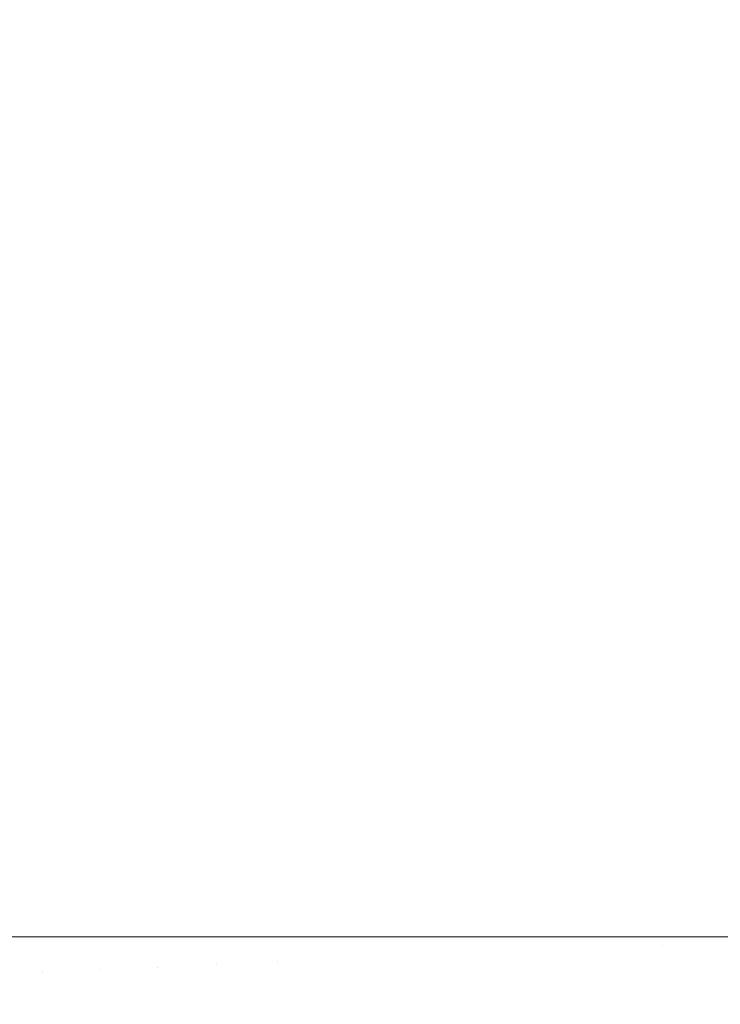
# Model space of a CAD drawing. Header units: centimetres. Extents: x -25.9 to 27.4, y -21.7 to -19.9.
# Tile 8 of 202: x -25.8414 to -25.7962, y -21.5644 to -21.5008. Entities that reach past the tile are written whole.
import ezdxf

# ---------------------------------------------------------------- set-up
doc = ezdxf.new("R2010")
doc.units = ezdxf.units.CM
doc.header["$LTSCALE"] = 2.54
doc.layers.add('Lucido design-1', color=7, linetype='Continuous')

# ---------------------------------------------------------------- blocks, each defined once
blk = doc.blocks.new('Gruppo-5-1')
at = {"color": 7, "linetype": 'Continuous', "lineweight": 9}
for points, invisible_edges in [([(-25.842555, -21.56, 875.637916), (-25.842555, -19.96, 875.637916), (-25.839126, -19.96, 875.635751), (-25.839126, -21.56, 875.635751)], 5), ([(-25.84001, -19.96, 876.406476), (-25.842545, -19.96, 876.404836), (-25.842545, -21.56, 876.404836), (-25.84001, -21.56, 876.406476)], 10), ([(-25.84001, -21.56, 876.406476), (-25.839117, -21.56, 876.407001), (-25.839117, -19.96, 876.407001), (-25.84001, -19.96, 876.406476)], 10), ([(-25.839126, -21.56, 875.635751), (-25.839126, -19.96, 875.635751), (-25.835615, -19.96, 875.63373), (-25.835615, -21.56, 875.63373)], 5), ([(-25.836347, -19.96, 876.408631), (-25.839117, -19.96, 876.407001), (-25.839117, -21.56, 876.407001), (-25.836347, -21.56, 876.408631)], 10), ([(-25.836347, -21.56, 876.408631), (-25.835608, -21.56, 876.409024), (-25.835608, -19.96, 876.409024), (-25.836347, -19.96, 876.408631)], 10), ([(-25.835615, -21.56, 875.63373), (-25.835615, -19.96, 875.63373), (-25.83203, -19.96, 875.631854), (-25.83203, -21.56, 875.631854)], 5), ([(-25.832592, -19.96, 876.410631), (-25.835608, -19.96, 876.409024), (-25.835608, -21.56, 876.409024), (-25.832592, -21.56, 876.410631)], 10), ([(-25.832592, -21.56, 876.410631), (-25.832025, -21.56, 876.410902), (-25.832025, -19.96, 876.410902), (-25.832592, -19.96, 876.410631)], 10), ([(-25.83203, -21.56, 875.631854), (-25.83203, -19.96, 875.631854), (-25.828375, -19.96, 875.630127), (-25.828375, -21.56, 875.630127)], 5), ([(-25.82875, -19.96, 876.412471), (-25.832025, -19.96, 876.410902), (-25.832025, -21.56, 876.410902), (-25.82875, -21.56, 876.412471)], 10), ([(-25.82875, -21.56, 876.412471), (-25.828372, -21.56, 876.412632), (-25.828372, -19.96, 876.412632), (-25.82875, -19.96, 876.412471)], 10), ([(-25.828375, -21.56, 875.630127), (-25.828375, -19.96, 875.630127), (-25.824658, -19.96, 875.628551), (-25.824658, -21.56, 875.628551)], 5), ([(-25.824827, -19.96, 876.414148), (-25.828372, -19.96, 876.412632), (-25.828372, -21.56, 876.412632), (-25.824827, -21.56, 876.414148)], 10), ([(-25.824827, -21.56, 876.414148), (-25.824657, -21.56, 876.414213), (-25.824657, -19.96, 876.414213), (-25.824827, -19.96, 876.414148)], 10), ([(-25.824658, -21.56, 875.628551), (-25.824658, -19.96, 875.628551), (-25.820884, -19.96, 875.627127), (-25.820884, -21.56, 875.627127)], 5), ([(-25.824657, -19.96, 876.414213), (-25.824657, -21.56, 876.414213), (-25.820884, -21.56, 876.415639), (-25.820884, -19.96, 876.415639)], 5), ([(-25.820831, -19.96, 876.415659), (-25.820884, -19.96, 876.415639), (-25.820884, -21.56, 876.415639), (-25.820831, -21.56, 876.415659)], 10), ([(-25.820884, -21.56, 875.627127), (-25.820884, -19.96, 875.627127), (-25.817061, -19.96, 875.625858), (-25.817061, -21.56, 875.625858)], 5), ([(-25.820831, -21.56, 876.415659), (-25.817059, -21.56, 876.416903), (-25.817059, -19.96, 876.416903), (-25.820831, -19.96, 876.415659)], 10), ([(-25.817061, -21.56, 875.625858), (-25.817061, -19.96, 875.625858), (-25.813195, -19.96, 875.624746), (-25.813195, -21.56, 875.624746)], 5), ([(-25.816768, -19.96, 876.416999), (-25.817059, -19.96, 876.416903), (-25.817059, -21.56, 876.416903), (-25.816768, -21.56, 876.416999)], 10), ([(-25.816768, -21.56, 876.416999), (-25.813192, -21.56, 876.418011), (-25.813192, -19.96, 876.418011), (-25.816768, -19.96, 876.416999)], 10), ([(-25.813195, -21.56, 875.624746), (-25.813195, -19.96, 875.624746), (-25.809291, -19.96, 875.623791), (-25.809291, -21.56, 875.623791)], 5), ([(-25.812645, -19.96, 876.418166), (-25.813192, -19.96, 876.418011), (-25.813192, -21.56, 876.418011), (-25.812645, -21.56, 876.418166)], 10), ([(-25.812645, -21.56, 876.418166), (-25.809288, -21.56, 876.418962), (-25.809288, -19.96, 876.418962), (-25.812645, -19.96, 876.418166)], 10), ([(-25.809291, -21.56, 875.623791), (-25.809291, -19.96, 875.623791), (-25.805358, -19.96, 875.622994), (-25.805358, -21.56, 875.622994)], 5), ([(-25.80847, -19.96, 876.419156), (-25.809288, -19.96, 876.418962), (-25.809288, -21.56, 876.418962), (-25.80847, -21.56, 876.419156)], 10), ([(-25.80847, -21.56, 876.419156), (-25.805354, -21.56, 876.419755), (-25.805354, -19.96, 876.419755), (-25.80847, -19.96, 876.419156)], 10), ([(-25.805358, -21.56, 875.622994), (-25.805358, -19.96, 875.622994), (-25.801401, -19.96, 875.622357), (-25.801401, -21.56, 875.622357)], 5), ([(-25.804249, -19.96, 876.419968), (-25.805354, -19.96, 876.419755), (-25.805354, -21.56, 876.419755), (-25.804249, -21.56, 876.419968)], 10), ([(-25.804249, -21.56, 876.419968), (-25.801398, -21.56, 876.42039), (-25.801398, -19.96, 876.42039), (-25.804249, -19.96, 876.419968)], 10), ([(-25.801401, -21.56, 875.622357), (-25.801401, -19.96, 875.622357), (-25.797426, -19.96, 875.621879), (-25.797426, -21.56, 875.621879)], 5), ([(-25.79999, -19.96, 876.420598), (-25.801398, -19.96, 876.42039), (-25.801398, -21.56, 876.42039), (-25.79999, -21.56, 876.420598)], 10), ([(-25.79999, -21.56, 876.420598), (-25.797424, -21.56, 876.420865), (-25.797424, -19.96, 876.420865), (-25.79999, -19.96, 876.420598)], 10), ([(-25.797426, -21.56, 875.621879), (-25.797426, -19.96, 875.621879), (-25.793442, -19.96, 875.621561), (-25.793442, -21.56, 875.621561)], 5), ([(-25.795701, -19.96, 876.421045), (-25.797424, -19.96, 876.420865), (-25.797424, -21.56, 876.420865), (-25.795701, -21.56, 876.421045)], 10), ([(-25.84352, -21.562447, 876.40417), (-25.83996, -21.562291, 876.406476), (-25.84001, -21.56, 876.406476), (-25.842545, -21.56, 876.404836)], 11), ([(-25.842503, -21.562402, 875.637916), (-25.842555, -21.56, 875.637916), (-25.839126, -21.56, 875.635751), (-25.839077, -21.562253, 875.635751)], 13), ([(-25.839117, -21.56, 876.407001), (-25.84001, -21.56, 876.406476), (-25.83996, -21.562291, 876.406476)], 10), ([(-25.83996, -21.562291, 876.406476), (-25.836301, -21.562132, 876.408631), (-25.836347, -21.56, 876.408631), (-25.839117, -21.56, 876.407001)], 11), ([(-25.839077, -21.562253, 875.635751), (-25.839126, -21.56, 875.635751), (-25.835615, -21.56, 875.63373), (-25.835569, -21.5621, 875.63373)], 13), ([(-25.835608, -21.56, 876.409024), (-25.836347, -21.56, 876.408631), (-25.836301, -21.562132, 876.408631)], 10), ([(-25.836301, -21.562132, 876.408631), (-25.832549, -21.561968, 876.410631), (-25.832592, -21.56, 876.410631), (-25.835608, -21.56, 876.409024)], 11), ([(-25.835569, -21.5621, 875.63373), (-25.835615, -21.56, 875.63373), (-25.83203, -21.56, 875.631854), (-25.831987, -21.561943, 875.631854)], 13), ([(-25.832025, -21.56, 876.410902), (-25.832592, -21.56, 876.410631), (-25.832549, -21.561968, 876.410631)], 10), ([(-25.832549, -21.561968, 876.410631), (-25.82871, -21.5618, 876.412471), (-25.82875, -21.56, 876.412471), (-25.832025, -21.56, 876.410902)], 11), ([(-25.831987, -21.561943, 875.631854), (-25.83203, -21.56, 875.631854), (-25.828375, -21.56, 875.630127), (-25.828336, -21.561784, 875.630127)], 13), ([(-25.828372, -21.56, 876.412632), (-25.82875, -21.56, 876.412471), (-25.82871, -21.5618, 876.412471)], 10), ([(-25.82871, -21.5618, 876.412471), (-25.824791, -21.561629, 876.414148), (-25.824827, -21.56, 876.414148), (-25.828372, -21.56, 876.412632)], 11), ([(-25.828336, -21.561784, 875.630127), (-25.828375, -21.56, 875.630127), (-25.824658, -21.56, 875.628551), (-25.824622, -21.561622, 875.628551)], 13), ([(-25.824657, -21.56, 876.414213), (-25.824827, -21.56, 876.414148), (-25.824791, -21.561629, 876.414148)], 10), ([(-25.820884, -21.56, 876.415639), (-25.824657, -21.56, 876.414213), (-25.824791, -21.561629, 876.414148), (-25.820799, -21.561455, 876.415659)], 14), ([(-25.824622, -21.561622, 875.628551), (-25.824658, -21.56, 875.628551), (-25.820884, -21.56, 875.627127), (-25.820853, -21.561457, 875.627127)], 13), ([(-25.820799, -21.561455, 876.415659), (-25.820831, -21.56, 876.415659), (-25.820884, -21.56, 876.415639)], 9), ([(-25.820853, -21.561457, 875.627127), (-25.820884, -21.56, 875.627127), (-25.817061, -21.56, 875.625858), (-25.817033, -21.56129, 875.625858)], 13), ([(-25.817059, -21.56, 876.416903), (-25.820831, -21.56, 876.415659), (-25.820799, -21.561455, 876.415659), (-25.81674, -21.561277, 876.416999)], 14), ([(-25.817033, -21.56129, 875.625858), (-25.817061, -21.56, 875.625858), (-25.813195, -21.56, 875.624746), (-25.81317, -21.561122, 875.624746)], 13), ([(-25.81674, -21.561277, 876.416999), (-25.816768, -21.56, 876.416999), (-25.817059, -21.56, 876.416903)], 9), ([(-25.813192, -21.56, 876.418011), (-25.816768, -21.56, 876.416999), (-25.81674, -21.561277, 876.416999), (-25.812621, -21.561098, 876.418166)], 14), ([(-25.81317, -21.561122, 875.624746), (-25.813195, -21.56, 875.624746), (-25.809291, -21.56, 875.623791), (-25.809271, -21.560951, 875.623791)], 13), ([(-25.812621, -21.561098, 876.418166), (-25.812645, -21.56, 876.418166), (-25.813192, -21.56, 876.418011)], 9), ([(-25.809288, -21.56, 876.418962), (-25.812645, -21.56, 876.418166), (-25.812621, -21.561098, 876.418166), (-25.80845, -21.560916, 876.419156)], 14), ([(-25.809271, -21.560951, 875.623791), (-25.809291, -21.56, 875.623791), (-25.805358, -21.56, 875.622994), (-25.805341, -21.56078, 875.622994)], 13), ([(-25.80845, -21.560916, 876.419156), (-25.80847, -21.56, 876.419156), (-25.809288, -21.56, 876.418962)], 9), ([(-25.805354, -21.56, 876.419755), (-25.80847, -21.56, 876.419156), (-25.80845, -21.560916, 876.419156), (-25.804233, -21.560731, 876.419968)], 14), ([(-25.805341, -21.56078, 875.622994), (-25.805358, -21.56, 875.622994), (-25.801401, -21.56, 875.622357), (-25.801387, -21.560607, 875.622357)], 13), ([(-25.804233, -21.560731, 876.419968), (-25.804249, -21.56, 876.419968), (-25.805354, -21.56, 876.419755)], 9), ([(-25.801398, -21.56, 876.42039), (-25.804249, -21.56, 876.419968), (-25.804233, -21.560731, 876.419968), (-25.799978, -21.560546, 876.420598)], 14), ([(-25.801387, -21.560607, 875.622357), (-25.801401, -21.56, 875.622357), (-25.797426, -21.56, 875.621879), (-25.797417, -21.560434, 875.621879)], 13), ([(-25.799978, -21.560546, 876.420598), (-25.79999, -21.56, 876.420598), (-25.801398, -21.56, 876.42039)], 9), ([(-25.797424, -21.56, 876.420865), (-25.79999, -21.56, 876.420598), (-25.799978, -21.560546, 876.420598)], 10), ([(-25.799978, -21.560546, 876.420598), (-25.795693, -21.560359, 876.421045), (-25.795701, -21.56, 876.421045), (-25.797424, -21.56, 876.420865)], 11), ([(-25.795669, -21.560716, 876.421045), (-25.795693, -21.560359, 876.421045), (-25.799978, -21.560546, 876.420598), (-25.799943, -21.56109, 876.420598)], 15), ([(-25.797417, -21.560434, 875.621879), (-25.797426, -21.56, 875.621879), (-25.793442, -21.56, 875.621561), (-25.793436, -21.56026, 875.621561)], 13), ([(-25.797388, -21.560867, 875.621879), (-25.797417, -21.560434, 875.621879), (-25.793436, -21.56026, 875.621561), (-25.793419, -21.560519, 875.621561)], 15), ([(-25.813097, -21.562241, 875.624746), (-25.81317, -21.561122, 875.624746), (-25.809271, -21.560951, 875.623791), (-25.809208, -21.561901, 875.623791)], 15), ([(-25.80839, -21.561829, 876.419156), (-25.80845, -21.560916, 876.419156), (-25.812621, -21.561098, 876.418166), (-25.81255, -21.562193, 876.418166)], 15), ([(-25.809208, -21.561901, 875.623791), (-25.809271, -21.560951, 875.623791), (-25.805341, -21.56078, 875.622994), (-25.80529, -21.561558, 875.622994)], 15), ([(-25.804185, -21.561461, 876.419968), (-25.804233, -21.560731, 876.419968), (-25.80845, -21.560916, 876.419156), (-25.80839, -21.561829, 876.419156)], 15), ([(-25.80529, -21.561558, 875.622994), (-25.805341, -21.56078, 875.622994), (-25.801387, -21.560607, 875.622357), (-25.801348, -21.561213, 875.622357)], 15), ([(-25.799943, -21.56109, 876.420598), (-25.799978, -21.560546, 876.420598), (-25.804233, -21.560731, 876.419968), (-25.804185, -21.561461, 876.419968)], 15), ([(-25.801348, -21.561213, 875.622357), (-25.801387, -21.560607, 875.622357), (-25.797417, -21.560434, 875.621879), (-25.797388, -21.560867, 875.621879)], 15), ([(-25.801281, -21.561817, 875.622357), (-25.801348, -21.561213, 875.622357), (-25.797388, -21.560867, 875.621879), (-25.797341, -21.561298, 875.621879)], 15), ([(-25.79563, -21.561073, 876.421045), (-25.795669, -21.560716, 876.421045), (-25.799943, -21.56109, 876.420598), (-25.799883, -21.561633, 876.420598)], 15), ([(-25.797341, -21.561298, 875.621879), (-25.797388, -21.560867, 875.621879), (-25.793419, -21.560519, 875.621561), (-25.793391, -21.560778, 875.621561)], 15), ([(-25.797275, -21.561727, 875.621879), (-25.797341, -21.561298, 875.621879), (-25.793391, -21.560778, 875.621561), (-25.793351, -21.561035, 875.621561)], 15), ([(-25.824685, -21.563255, 876.414148), (-25.824791, -21.561629, 876.414148), (-25.82871, -21.5618, 876.412471), (-25.828592, -21.563597, 876.412471)], 15), ([(-25.828219, -21.563564, 875.630127), (-25.828336, -21.561784, 875.630127), (-25.824622, -21.561622, 875.628551), (-25.824516, -21.56324, 875.628551)], 15), ([(-25.820704, -21.562907, 876.415659), (-25.820799, -21.561455, 876.415659), (-25.824791, -21.561629, 876.414148), (-25.824685, -21.563255, 876.414148)], 15), ([(-25.824516, -21.56324, 875.628551), (-25.824622, -21.561622, 875.628551), (-25.820853, -21.561457, 875.627127), (-25.820757, -21.562911, 875.627127)], 15), ([(-25.820757, -21.562911, 875.627127), (-25.820853, -21.561457, 875.627127), (-25.817033, -21.56129, 875.625858), (-25.816949, -21.562578, 875.625858)], 15), ([(-25.816657, -21.562553, 876.416999), (-25.81674, -21.561277, 876.416999), (-25.820799, -21.561455, 876.415659), (-25.820704, -21.562907, 876.415659)], 15), ([(-25.816949, -21.562578, 875.625858), (-25.817033, -21.56129, 875.625858), (-25.81317, -21.561122, 875.624746), (-25.813097, -21.562241, 875.624746)], 15), ([(-25.81255, -21.562193, 876.418166), (-25.812621, -21.561098, 876.418166), (-25.81674, -21.561277, 876.416999), (-25.816657, -21.562553, 876.416999)], 15), ([(-25.809105, -21.562847, 875.623791), (-25.809208, -21.561901, 875.623791), (-25.80529, -21.561558, 875.622994), (-25.805205, -21.562333, 875.622994)], 15), ([(-25.804106, -21.562189, 876.419968), (-25.804185, -21.561461, 876.419968), (-25.80839, -21.561829, 876.419156), (-25.80829, -21.56274, 876.419156)], 15), ([(-25.805205, -21.562333, 875.622994), (-25.80529, -21.561558, 875.622994), (-25.801348, -21.561213, 875.622357), (-25.801281, -21.561817, 875.622357)], 15), ([(-25.799883, -21.561633, 876.420598), (-25.799943, -21.56109, 876.420598), (-25.804185, -21.561461, 876.419968), (-25.804106, -21.562189, 876.419968)], 15), ([(-25.7998, -21.562172, 876.420598), (-25.799883, -21.561633, 876.420598), (-25.804106, -21.562189, 876.419968), (-25.803994, -21.562912, 876.419968)], 15), ([(-25.801189, -21.562417, 875.622357), (-25.801281, -21.561817, 875.622357), (-25.797341, -21.561298, 875.621879), (-25.797275, -21.561727, 875.621879)], 15), ([(-25.795576, -21.561427, 876.421045), (-25.79563, -21.561073, 876.421045), (-25.799883, -21.561633, 876.420598), (-25.7998, -21.562172, 876.420598)], 15), ([(-25.795506, -21.561779, 876.421045), (-25.795576, -21.561427, 876.421045), (-25.7998, -21.562172, 876.420598), (-25.799694, -21.562707, 876.420598)], 15), ([(-25.797191, -21.562153, 875.621879), (-25.797275, -21.561727, 875.621879), (-25.793351, -21.561035, 875.621561), (-25.7933, -21.56129, 875.621561)], 15), ([(-25.797087, -21.562574, 875.621879), (-25.797191, -21.562153, 875.621879), (-25.7933, -21.56129, 875.621561), (-25.793239, -21.561543, 875.621561)], 15), ([(-25.796966, -21.562991, 875.621879), (-25.797087, -21.562574, 875.621879), (-25.793239, -21.561543, 875.621561), (-25.793166, -21.561792, 875.621561)], 15), ([(-25.83981, -21.564578, 876.406476), (-25.83996, -21.562291, 876.406476), (-25.84352, -21.562447, 876.40417), (-25.84336, -21.564889, 876.40417)], 15), ([(-25.842345, -21.5648, 875.637916), (-25.842503, -21.562402, 875.637916), (-25.839077, -21.562253, 875.635751), (-25.838929, -21.564501, 875.635751)], 15), ([(-25.836161, -21.564259, 876.408631), (-25.836301, -21.562132, 876.408631), (-25.83996, -21.562291, 876.406476), (-25.83981, -21.564578, 876.406476)], 15), ([(-25.838929, -21.564501, 875.635751), (-25.839077, -21.562253, 875.635751), (-25.835569, -21.5621, 875.63373), (-25.835432, -21.564195, 875.63373)], 15), ([(-25.83242, -21.563932, 876.410631), (-25.832549, -21.561968, 876.410631), (-25.836301, -21.562132, 876.408631), (-25.836161, -21.564259, 876.408631)], 15), ([(-25.835432, -21.564195, 875.63373), (-25.835569, -21.5621, 875.63373), (-25.831987, -21.561943, 875.631854), (-25.83186, -21.563883, 875.631854)], 15), ([(-25.828592, -21.563597, 876.412471), (-25.82871, -21.5618, 876.412471), (-25.832549, -21.561968, 876.410631), (-25.83242, -21.563932, 876.410631)], 15), ([(-25.83186, -21.563883, 875.631854), (-25.831987, -21.561943, 875.631854), (-25.828336, -21.561784, 875.630127), (-25.828219, -21.563564, 875.630127)], 15), ([(-25.816808, -21.563861, 875.625858), (-25.816949, -21.562578, 875.625858), (-25.813097, -21.562241, 875.624746), (-25.812975, -21.563356, 875.624746)], 15), ([(-25.81243, -21.563285, 876.418166), (-25.81255, -21.562193, 876.418166), (-25.816657, -21.562553, 876.416999), (-25.816517, -21.563823, 876.416999)], 15), ([(-25.812975, -21.563356, 875.624746), (-25.813097, -21.562241, 875.624746), (-25.809208, -21.561901, 875.623791), (-25.809105, -21.562847, 875.623791)], 15), ([(-25.80829, -21.56274, 876.419156), (-25.80839, -21.561829, 876.419156), (-25.81255, -21.562193, 876.418166), (-25.81243, -21.563285, 876.418166)], 15), ([(-25.803994, -21.562912, 876.419968), (-25.804106, -21.562189, 876.419968), (-25.80829, -21.56274, 876.419156), (-25.808151, -21.563645, 876.419156)], 15), ([(-25.805086, -21.563104, 875.622994), (-25.805205, -21.562333, 875.622994), (-25.801281, -21.561817, 875.622357), (-25.801189, -21.562417, 875.622357)], 15), ([(-25.799694, -21.562707, 876.420598), (-25.7998, -21.562172, 876.420598), (-25.803994, -21.562912, 876.419968), (-25.803852, -21.563629, 876.419968)], 15), ([(-25.801071, -21.563013, 875.622357), (-25.801189, -21.562417, 875.622357), (-25.797275, -21.561727, 875.621879), (-25.797191, -21.562153, 875.621879)], 15), ([(-25.800926, -21.563603, 875.622357), (-25.801071, -21.563013, 875.622357), (-25.797191, -21.562153, 875.621879), (-25.797087, -21.562574, 875.621879)], 15), ([(-25.795421, -21.562127, 876.421045), (-25.795506, -21.561779, 876.421045), (-25.799694, -21.562707, 876.420598), (-25.799564, -21.563238, 876.420598)], 15), ([(-25.79532, -21.562472, 876.421045), (-25.795421, -21.562127, 876.421045), (-25.799564, -21.563238, 876.420598), (-25.799411, -21.563762, 876.420598)], 15), ([(-25.796827, -21.563401, 875.621879), (-25.796966, -21.562991, 875.621879), (-25.793166, -21.561792, 875.621561), (-25.793082, -21.562039, 875.621561)], 15), ([(-25.796669, -21.563806, 875.621879), (-25.796827, -21.563401, 875.621879), (-25.793082, -21.562039, 875.621561), (-25.792988, -21.562281, 875.621561)], 15), ([(-25.796495, -21.564203, 875.621879), (-25.796669, -21.563806, 875.621879), (-25.792988, -21.562281, 875.621561), (-25.792883, -21.562519, 875.621561)], 15), ([(-25.820546, -21.564353, 876.415659), (-25.820704, -21.562907, 876.415659), (-25.824685, -21.563255, 876.414148), (-25.824507, -21.564875, 876.414148)], 15), ([(-25.82434, -21.564853, 875.628551), (-25.824516, -21.56324, 875.628551), (-25.820757, -21.562911, 875.627127), (-25.820599, -21.56436, 875.627127)], 15), ([(-25.820599, -21.56436, 875.627127), (-25.820757, -21.562911, 875.627127), (-25.816949, -21.562578, 875.625858), (-25.816808, -21.563861, 875.625858)], 15), ([(-25.816517, -21.563823, 876.416999), (-25.816657, -21.562553, 876.416999), (-25.820704, -21.562907, 876.415659), (-25.820546, -21.564353, 876.415659)], 15), ([(-25.812804, -21.564465, 875.624746), (-25.812975, -21.563356, 875.624746), (-25.809105, -21.562847, 875.623791), (-25.80896, -21.563787, 875.623791)], 15), ([(-25.808151, -21.563645, 876.419156), (-25.80829, -21.56274, 876.419156), (-25.81243, -21.563285, 876.418166), (-25.812263, -21.56437, 876.418166)], 15), ([(-25.80896, -21.563787, 875.623791), (-25.809105, -21.562847, 875.623791), (-25.805205, -21.562333, 875.622994), (-25.805086, -21.563104, 875.622994)], 15), ([(-25.803852, -21.563629, 876.419968), (-25.803994, -21.562912, 876.419968), (-25.808151, -21.563645, 876.419156), (-25.807972, -21.564543, 876.419156)], 15), ([(-25.804934, -21.563869, 875.622994), (-25.805086, -21.563104, 875.622994), (-25.801189, -21.562417, 875.622357), (-25.801071, -21.563013, 875.622357)], 15), ([(-25.799564, -21.563238, 876.420598), (-25.799694, -21.562707, 876.420598), (-25.803852, -21.563629, 876.419968), (-25.803678, -21.56434, 876.419968)], 15), ([(-25.800756, -21.564186, 875.622357), (-25.800926, -21.563603, 875.622357), (-25.797087, -21.562574, 875.621879), (-25.796966, -21.562991, 875.621879)], 15), ([(-25.795205, -21.562811, 876.421045), (-25.79532, -21.562472, 876.421045), (-25.799411, -21.563762, 876.420598), (-25.799236, -21.564278, 876.420598)], 15), ([(-25.795075, -21.563145, 876.421045), (-25.795205, -21.562811, 876.421045), (-25.799236, -21.564278, 876.420598), (-25.799038, -21.564787, 876.420598)], 15), ([(-25.796303, -21.564592, 875.621879), (-25.796495, -21.564203, 875.621879), (-25.792883, -21.562519, 875.621561), (-25.792768, -21.562752, 875.621561)], 15), ([(-25.796094, -21.564973, 875.621879), (-25.796303, -21.564592, 875.621879), (-25.792768, -21.562752, 875.621561), (-25.792643, -21.56298, 875.621561)], 15), ([(-25.831648, -21.565815, 875.631854), (-25.83186, -21.563883, 875.631854), (-25.828219, -21.563564, 875.630127), (-25.828025, -21.565338, 875.630127)], 15), ([(-25.824507, -21.564875, 876.414148), (-25.824685, -21.563255, 876.414148), (-25.828592, -21.563597, 876.412471), (-25.828396, -21.565387, 876.412471)], 15), ([(-25.828025, -21.565338, 875.630127), (-25.828219, -21.563564, 875.630127), (-25.824516, -21.56324, 875.628551), (-25.82434, -21.564853, 875.628551)], 15), ([(-25.816612, -21.565137, 875.625858), (-25.816808, -21.563861, 875.625858), (-25.812975, -21.563356, 875.624746), (-25.812804, -21.564465, 875.624746)], 15), ([(-25.812263, -21.56437, 876.418166), (-25.81243, -21.563285, 876.418166), (-25.816517, -21.563823, 876.416999), (-25.816323, -21.565086, 876.416999)], 15), ([(-25.808774, -21.564721, 875.623791), (-25.80896, -21.563787, 875.623791), (-25.805086, -21.563104, 875.622994), (-25.804934, -21.563869, 875.622994)], 15), ([(-25.804749, -21.564627, 875.622994), (-25.804934, -21.563869, 875.622994), (-25.801071, -21.563013, 875.622357), (-25.800926, -21.563603, 875.622357)], 15), ([(-25.799411, -21.563762, 876.420598), (-25.799564, -21.563238, 876.420598), (-25.803678, -21.56434, 876.419968), (-25.803473, -21.565042, 876.419968)], 15), ([(-25.800561, -21.564761, 875.622357), (-25.800756, -21.564186, 875.622357), (-25.796966, -21.562991, 875.621879), (-25.796827, -21.563401, 875.621879)], 15), ([(-25.800341, -21.565327, 875.622357), (-25.800561, -21.564761, 875.622357), (-25.796827, -21.563401, 875.621879), (-25.796669, -21.563806, 875.621879)], 15), ([(-25.794931, -21.563474, 876.421045), (-25.795075, -21.563145, 876.421045), (-25.799038, -21.564787, 876.420598), (-25.798818, -21.565287, 876.420598)], 15), ([(-25.794772, -21.563795, 876.421045), (-25.794931, -21.563474, 876.421045), (-25.798818, -21.565287, 876.420598), (-25.798577, -21.565776, 876.420598)], 15), ([(-25.838684, -21.566741, 875.635751), (-25.838929, -21.564501, 875.635751), (-25.835432, -21.564195, 875.63373), (-25.835203, -21.566283, 875.63373)], 15), ([(-25.832206, -21.565888, 876.410631), (-25.83242, -21.563932, 876.410631), (-25.836161, -21.564259, 876.408631), (-25.835929, -21.566378, 876.408631)], 15), ([(-25.835203, -21.566283, 875.63373), (-25.835432, -21.564195, 875.63373), (-25.83186, -21.563883, 875.631854), (-25.831648, -21.565815, 875.631854)], 15), ([(-25.828396, -21.565387, 876.412471), (-25.828592, -21.563597, 876.412471), (-25.83242, -21.563932, 876.410631), (-25.832206, -21.565888, 876.410631)], 15), ([(-25.820377, -21.5658, 875.627127), (-25.820599, -21.56436, 875.627127), (-25.816808, -21.563861, 875.625858), (-25.816612, -21.565137, 875.625858)], 15), ([(-25.816323, -21.565086, 876.416999), (-25.816517, -21.563823, 876.416999), (-25.820546, -21.564353, 876.415659), (-25.820324, -21.565791, 876.415659)], 15), ([(-25.812585, -21.565565, 875.624746), (-25.812804, -21.564465, 875.624746), (-25.80896, -21.563787, 875.623791), (-25.808774, -21.564721, 875.623791)], 15), ([(-25.807972, -21.564543, 876.419156), (-25.808151, -21.563645, 876.419156), (-25.812263, -21.56437, 876.418166), (-25.812049, -21.565447, 876.418166)], 15), ([(-25.808548, -21.565645, 875.623791), (-25.808774, -21.564721, 875.623791), (-25.804934, -21.563869, 875.622994), (-25.804749, -21.564627, 875.622994)], 15), ([(-25.803678, -21.56434, 876.419968), (-25.803852, -21.563629, 876.419968), (-25.807972, -21.564543, 876.419156), (-25.807755, -21.565432, 876.419156)], 15), ([(-25.80453, -21.565376, 875.622994), (-25.804749, -21.564627, 875.622994), (-25.800926, -21.563603, 875.622357), (-25.800756, -21.564186, 875.622357)], 15), ([(-25.80428, -21.566114, 875.622994), (-25.80453, -21.565376, 875.622994), (-25.800756, -21.564186, 875.622357), (-25.800561, -21.564761, 875.622357)], 15), ([(-25.799236, -21.564278, 876.420598), (-25.799411, -21.563762, 876.420598), (-25.803473, -21.565042, 876.419968), (-25.803238, -21.565735, 876.419968)], 15), ([(-25.800096, -21.565883, 875.622357), (-25.800341, -21.565327, 875.622357), (-25.796669, -21.563806, 875.621879), (-25.796495, -21.564203, 875.621879)], 15), ([(-25.794599, -21.56411, 876.421045), (-25.794772, -21.563795, 876.421045), (-25.798577, -21.565776, 876.420598), (-25.798314, -21.566254, 876.420598)], 15), ([(-25.794413, -21.564416, 876.421045), (-25.794599, -21.56411, 876.421045), (-25.798314, -21.566254, 876.420598), (-25.798031, -21.566721, 876.420598)], 15), ([(-25.835929, -21.566378, 876.408631), (-25.836161, -21.564259, 876.408631), (-25.83981, -21.564578, 876.406476), (-25.839561, -21.566856, 876.406476)], 15), ([(-25.820324, -21.565791, 876.415659), (-25.820546, -21.564353, 876.415659), (-25.824507, -21.564875, 876.414148), (-25.82426, -21.566485, 876.414148)], 15), ([(-25.824093, -21.566456, 875.628551), (-25.82434, -21.564853, 875.628551), (-25.820599, -21.56436, 875.627127), (-25.820377, -21.5658, 875.627127)], 15), ([(-25.803473, -21.565042, 876.419968), (-25.803678, -21.56434, 876.419968), (-25.807755, -21.565432, 876.419156), (-25.807499, -21.566311, 876.419156)], 15), ([(-25.799038, -21.564787, 876.420598), (-25.799236, -21.564278, 876.420598), (-25.803238, -21.565735, 876.419968), (-25.802973, -21.566417, 876.419968)], 15), ([(-25.799828, -21.566427, 875.622357), (-25.800096, -21.565883, 875.622357), (-25.796495, -21.564203, 875.621879), (-25.796303, -21.564592, 875.621879)], 15)]:
    blk.add_3dface(points, dxfattribs=dict(at, invisible_edges=invisible_edges))

msp = doc.modelspace()

# ---------------------------------------------------------------- block references
at = {"layer": 'Lucido design-1', "color": 7}
msp.add_blockref('Gruppo-5-1', (0, 0), dxfattribs=at)

doc.saveas('drawing.dxf')
